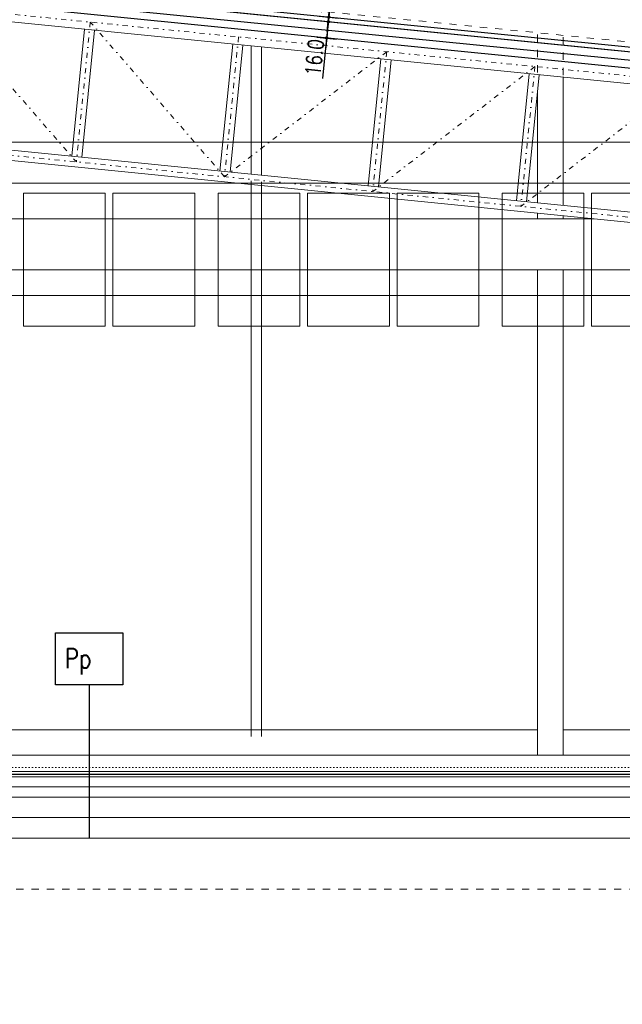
# Model space of a CAD drawing. Header units: millimetres. Extents: x 22865 to 60762, y -18816 to 15611.
# Tile 145 of 256: x 25135 to 25724, y 9165 to 10129. Entities that reach past the tile are written whole.
import ezdxf

# ---------------------------------------------------------------- set-up
doc = ezdxf.new("R2010")
doc.units = ezdxf.units.MM
for name, pattern in [('1_12', [3, 1, -1, 0, -1]), ('1_OTDI', [0]), ('DASHED', [15, 7, -8]), ('DOT', [6.35, 0, -6.35])]:
    doc.linetypes.add(name, pattern=pattern)
doc.layers.add('CIENKA', color=1, linetype='Continuous', lineweight=13)
doc.layers.add('projekt', color=6, linetype='Continuous', lineweight=9)
for name, color, linetype in [('ocieplenie-styropianXPS', 7, 'Continuous'), ('ocieplenie-welna', 240, 'Continuous'), ('OPISY', 6, 'Continuous'), ('plyty warstwowe PIR', 200, 'Continuous'), ('WYMIARY', 6, 'Continuous')]:
    doc.layers.add(name, color=color, linetype=linetype)
doc.layers.add('OSIE SCIAN', color=151, linetype='Continuous', lineweight=18, plot=False)
doc.layers.add('sciany ppozarowe', color=10, linetype='Continuous', lineweight=18, plot=False)
doc.styles.add('1-100', font='simplex.shx', dxfattribs={"width": 0.8, "height": 15})
doc.styles.add('1-50', font='simplex.shx', dxfattribs={"width": 0.8, "height": 12})
doc.linetypes.add('BATTING', pattern='A,0.0001,-0.1,[134,ltypeshp.shx,S=0.1,R=0,X=-0.1,Y=0],-0.2,[134,ltypeshp.shx,S=0.1,R=180,X=0.1,Y=0],-0.1', length=0.4001)
doc.dimstyles.new('1-100', dxfattribs={"dimscale": 0.5, "dimtxt": 100, "dimasz": 1, "dimexe": 0.18, "dimexo": 0.0625, "dimgap": 5, "dimtad": 1, "dimdec": 1, "dimzin": 0, "dimdsep": 46, "dimtxsty": '1-100', "dimblk1": 'K', "dimblk2": 'K', "dimsah": 1, "dimcen": 0.09, "dimse1": 1, "dimse2": 1, "dimadec": 0, "dimazin": 0, "dimtfac": 1, "dimtdec": 1, "dimtofl": 0, "dimtmove": 0, "dimatfit": 3, "dimldrblk": 'K', "dimfxl": 0, "dimtolj": 1, "dimtzin": 0, "dimarcsym": 0})

# ---------------------------------------------------------------- blocks, each defined once
blk = doc.blocks.new('K')
for p, q in [((-19.1, 0), (19.1, 0)), ((0, -19.1), (0, 19.1))]:
    blk.add_line(p, q)
blk.add_circle((0, 0), 2.02)
blk = doc.blocks.new('*D542')
at = {"layer": 'WYMIARY', "color": 0, "lineweight": -2}
for p, q in [((25436.69, 10126.06), (25435.2, 10111.13)), ((25435.15, 10110.63), (25431.19, 10071.05))]:
    blk.add_line(p, q, dxfattribs=at)
at = {"layer": 'WYMIARY', "color": 0, "linetype": 'ByBlock', "lineweight": -2, "xscale": 0.5, "yscale": 0.5, "zscale": 0.5}
for p, rotation in [((25436.74, 10126.55), 84.28940686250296), ((25435.15, 10110.63), 264.289406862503)]:
    blk.add_blockref('K', p, dxfattribs=dict(at, rotation=rotation))
at = {"layer": 'WYMIARY', "color": 0, "ltscale": 0.2, "insert": (25423.2, 10091.59), "char_height": 15, "attachment_point": 5, "rotation": 84.28941, "style": '1-100'}
blk.add_mtext('\\A1;16.0', dxfattribs=at)
blk = doc.blocks.new('*D543')
at = {"layer": 'WYMIARY', "color": 0, "lineweight": -2}
for p, q in [((25437.24, 10131.53), (25440.29, 10162.02)), ((25436.69, 10126.06), (25436.64, 10125.56))]:
    blk.add_line(p, q, dxfattribs=at)
at = {"layer": 'WYMIARY', "color": 0, "linetype": 'ByBlock', "lineweight": -2, "xscale": 0.5, "yscale": 0.5, "zscale": 0.5}
for p, rotation in [((25436.74, 10126.55), 84.2894068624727), ((25437.19, 10131.03), 264.2894068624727)]:
    blk.add_blockref('K', p, dxfattribs=dict(at, rotation=rotation))
at = {"layer": 'WYMIARY', "color": 0, "ltscale": 0.2, "insert": (25428.84, 10148.02), "char_height": 15, "attachment_point": 5, "rotation": 84.28941, "style": '1-100'}
blk.add_mtext('\\A1;4.5', dxfattribs=at)
blk = doc.blocks.new('*D2030')
at = {"layer": 'projekt', "color": 0, "lineweight": -2, "ltscale": 0.2}
blk.add_line((27131.17, 11439.67), (23567.17, 11439.67), dxfattribs=at)
at = {"layer": 'projekt', "color": 0, "linetype": 'ByBlock', "lineweight": -2, "xscale": 0.5, "yscale": 0.5, "zscale": 0.5, "rotation": 180}
blk.add_blockref('K', (23566.67, 11439.67), dxfattribs=at)
at = {"layer": 'projekt', "color": 0, "linetype": 'ByBlock', "lineweight": -2, "xscale": 0.5, "yscale": 0.5, "zscale": 0.5}
blk.add_blockref('K', (27131.67, 11439.67), dxfattribs=at)
at = {"layer": 'projekt', "color": 0, "ltscale": 0.2, "insert": (25349.17, 11449.67), "char_height": 15, "attachment_point": 5, "style": '1-100'}
blk.add_mtext('\\A1;3565.0', dxfattribs=at)
blk = doc.blocks.new('*D2058')
at = {"layer": 'projekt', "color": 0, "lineweight": -2, "ltscale": 0.2}
blk.add_arc((24469.94, 10227.76), 232.35, 354.4127, 359.8767, dxfattribs=at)
at = {"layer": 'projekt', "color": 0, "linetype": 'ByBlock', "lineweight": -2, "xscale": 0.5, "yscale": 0.5, "zscale": 0.5}
for p, rotation in [((24702.29, 10227.76), 89.93835184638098), ((24701.13, 10204.64), 264.3510550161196)]:
    blk.add_blockref('K', p, dxfattribs=dict(at, rotation=rotation))
at = {"layer": 'projekt', "color": 0, "ltscale": 0.2, "insert": (24692.01, 10216.68), "char_height": 15, "attachment_point": 5, "rotation": 87.1447, "style": '1-100'}
blk.add_mtext('\\A1;6%%d', dxfattribs=at)

msp = doc.modelspace()

# ---------------------------------------------------------------- linework, layer by layer
at = {"layer": 'CIENKA', "linetype": 'DASHED'}
for p, q in [((26293.56, 10050.55), (24466.53, 10233.25)), ((25641.43, 10076.94), (25641.43, 10114.76)), ((25666.43, 10074.44), (25666.43, 10112.26))]:
    msp.add_line(p, q, dxfattribs=at)
at = {"layer": 'CIENKA', "color": 9}
for p, q in [((26256.43, 10013.43), (24466.43, 10192.43)), ((25198.21, 10119.25), (25185.77, 9994.87)), ((25208.16, 10118.26), (25195.72, 9993.88)), ((25343.21, 10104.75), (25330.77, 9980.37)), ((25353.16, 10103.76), (25340.72, 9979.38)), ((25488.21, 10090.25), (25475.77, 9965.87)), ((25498.16, 10089.26), (25485.72, 9964.88)), ((25633.21, 10075.75), (25620.77, 9951.37)), ((25643.16, 10074.76), (25630.72, 9950.38)), ((26058.77, 9907.57), (24612.72, 10052.18)), ((26061.73, 9897.23), (24607.78, 10042.62))]:
    msp.add_line(p, q, dxfattribs=at)
at = {"layer": 'CIENKA', "color": 250}
for p, q in [((25361.43, 9977.31), (25361.43, 10102.93)), ((25371.43, 9976.31), (25371.43, 10101.93)), ((25361.43, 9427.26), (25361.43, 9970.76)), ((25371.43, 9427.26), (25371.43, 9969.76))]:
    msp.add_line(p, q, dxfattribs=at)
at = {"layer": 'CIENKA', "linetype": '1_OTDI', "lineweight": 15, "ltscale": 0.02}
for p, q in [((25666.43, 9946.81), (25666.43, 10072.43)), ((25641.43, 9949.31), (25641.43, 10057.47)), ((25641.43, 9933.76), (25641.43, 9939.26)), ((25666.43, 9933.76), (25666.43, 9936.76)), ((25696.43, 9933.76), (24611.43, 9933.76)), ((26206.43, 9883.76), (24611.43, 9883.76)), ((25641.43, 9408.76), (25641.43, 9883.76)), ((25666.43, 9408.76), (25666.43, 9883.76)), ((25068.43, 9433.76), (25641.43, 9433.76)), ((25640.49, 9433.76), (25641.43, 9433.76)), ((25666.43, 9433.76), (26206.43, 9433.76))]:
    msp.add_line(p, q, dxfattribs=at)
at = {"layer": 'CIENKA', "color": 251, "linetype": 'DASHED'}
msp.add_line((24666.43, 9277.76), (26346.43, 9277.76), dxfattribs=at)
at = {"layer": 'ocieplenie-styropianXPS', "color": 0, "linetype": 'BATTING', "ltscale": 6}
msp.add_line((24466.43, 9390.26), (26231.43, 9390.26), dxfattribs=at)
at = {"layer": 'ocieplenie-welna', "linetype": 'BATTING', "ltscale": 18}
msp.add_line((24466.43, 10215.55), (26301.43, 10032.05), dxfattribs=at)
at = {"layer": 'OPISY', "color": 3, "linetype": 'Continuous'}
msp.add_line((25202.92, 9477.66), (25202.92, 9327.76), dxfattribs=at)
msp.add_lwpolyline([(25169.95, 9528.43), (25235.89, 9528.43), (25235.89, 9477.66), (25169.95, 9477.66)], close=True, dxfattribs=at)
at = {"layer": 'OSIE SCIAN', "color": 250, "linetype": '1_12', "lineweight": 15, "ltscale": 5}
for p, q in [((26232.18, 10023.39), (24467.18, 10199.89)), ((25058.93, 10140.72), (25190.25, 9989.4)), ((25203.93, 10126.22), (25190.25, 9989.4)), ((25335.25, 9974.9), (25203.93, 10126.22)), ((25348.93, 10111.72), (25335.25, 9974.9)), ((25493.93, 10097.22), (25335.25, 9974.9)), ((25493.93, 10097.22), (25480.25, 9960.4)), ((25638.93, 10082.72), (25480.25, 9960.4)), ((25638.93, 10082.72), (25625.25, 9945.9)), ((25783.93, 10068.22), (25625.25, 9945.9)), ((26060.25, 9902.4), (24610.25, 10047.4))]:
    msp.add_line(p, q, dxfattribs=at)
at = {"layer": 'plyty warstwowe PIR', "lineweight": -2}
for p, q in [((26305.95, 10044.16), (24466.43, 10228.11)), ((26305.5, 10039.68), (24466.43, 10223.59)), ((26301.43, 10024.01), (24466.43, 10207.51))]:
    msp.add_line(p, q, dxfattribs=at)
at = {"layer": 'projekt', "color": 5, "ltscale": 0.2}
for p, q in [((24744.01, 10008.76), (26155.49, 10008.76)), ((24744.01, 9968.76), (26155.49, 9968.76)), ((24864.05, 9408.76), (27145.45, 9408.76))]:
    msp.add_line(p, q, dxfattribs=at)
at = {"layer": 'projekt', "color": 3, "lineweight": 15, "ltscale": 0.02}
for p, q in [((24466.43, 9408.76), (26256.43, 9408.76)), ((24466.43, 9392.76), (26231.43, 9392.76)), ((24466.43, 9392.76), (26231.43, 9392.76))]:
    msp.add_line(p, q, dxfattribs=at)
at = {"layer": 'projekt', "color": 1, "lineweight": 15, "ltscale": 0.02}
for p, q in [((24466.43, 9387.76), (26231.43, 9387.76)), ((24466.43, 9377.76), (26231.43, 9377.76)), ((24466.43, 9367.76), (26231.43, 9367.76)), ((24466.43, 9347.76), (26231.43, 9347.76)), ((24488.93, 9327.76), (26231.43, 9327.76))]:
    msp.add_line(p, q, dxfattribs=at)
at = {"layer": 'projekt', "color": 5, "ltscale": 0.2}
msp.add_lwpolyline([(24466.43, 9387.76), (26264.43, 9387.76), (26264.43, 9427.26), (26266.43, 9427.26), (26266.43, 10027.26), (26266.46, 10027.5), (26301.43, 10024.01), (26301.43, 10040.09), (24471.43, 10223.09), (24471.43, 10262.76), (24431.43, 10262.76), (24431.43, 9433.76), (24433.43, 9433.76), (24433.43, 9387.76), (24466.43, 9387.76)], dxfattribs=at)
at = {"layer": 'projekt', "color": 224, "ltscale": 0.2}
for points in [[(25218.59, 9828.76), (25138.59, 9828.76), (25138.59, 9958.76), (25218.59, 9958.76)], [(25306.09, 9828.76), (25226.09, 9828.76), (25226.09, 9958.76), (25306.09, 9958.76)], [(25408.99, 9828.76), (25328.99, 9828.76), (25328.99, 9958.76), (25408.99, 9958.76)], [(25496.49, 9828.76), (25416.49, 9828.76), (25416.49, 9958.76), (25496.49, 9958.76)], [(25583.99, 9828.76), (25503.99, 9828.76), (25503.99, 9958.76), (25583.99, 9958.76)], [(25686.89, 9828.76), (25606.89, 9828.76), (25606.89, 9958.76), (25686.89, 9958.76)], [(25774.39, 9828.76), (25694.39, 9828.76), (25694.39, 9958.76), (25774.39, 9958.76)], [(26155.49, 9858.76), (24757.49, 9858.76), (24757.49, 9408.76), (26155.49, 9408.76)]]:
    msp.add_lwpolyline(points, close=True, dxfattribs=at)
at = {"layer": 'sciany ppozarowe', "color": 4, "linetype": 'DOT', "lineweight": 15, "ltscale": 0.5}
msp.add_line((24433.43, 9396.76), (26747.16, 9396.76), dxfattribs=at)

# ---------------------------------------------------------------- texts
at = {"layer": 'OPISY', "color": 3, "linetype": 'Continuous', "insert": (25178.88, 9513.1), "char_height": 19, "width": 655.4139, "attachment_point": 1, "style": '1-50'}
msp.add_mtext('{\\Fsimplex,bigfont|c238;Pp}', dxfattribs=at)

# ---------------------------------------------------------------- dimensions: what is measured, and where the dimension line sits
at = {"layer": 'projekt', "color": 5, "ltscale": 0.2}
dim = msp.add_linear_dim(base=(23566.67, 11439.67), p1=(27131.67, 6344.06), p2=(23566.67, 6344.06), dimstyle='1-100', dxfattribs=at)
dim.commit()
dim.dimension.update_dxf_attribs({"geometry": '*D2030', "text_midpoint": (25349.17, 11449.67)})
at = {"layer": 'projekt', "ltscale": 0.2}
dim = msp.add_angular_dim_2l(base=(24701.77, 10212.33), line1=((26305.95, 10044.16), (24466.43, 10228.11)), line2=((24711.88, 10227.76), (24473.05, 10227.76)), dimstyle='1-100', dxfattribs=at)
dim.commit()
dim.dimension.update_dxf_attribs({"geometry": '*D2058', "text_midpoint": (24692.01, 10216.68)})
at = {"layer": 'WYMIARY'}
for p1, p2, distance, picture, middle in [((25442, 10126.03), (25442.44, 10130.51), 5.28, '*D543', (25428.84, 10148.02)), ((25437.48, 10126.48), (25435.89, 10110.56), -0.75, '*D542', (25423.2, 10091.59))]:
    dim = msp.add_aligned_dim(p1=p1, p2=p2, distance=distance, dimstyle='1-100', dxfattribs=at)
    dim.commit()
    dim.dimension.update_dxf_attribs({"geometry": picture, "text_midpoint": middle})

doc.saveas('drawing.dxf')
